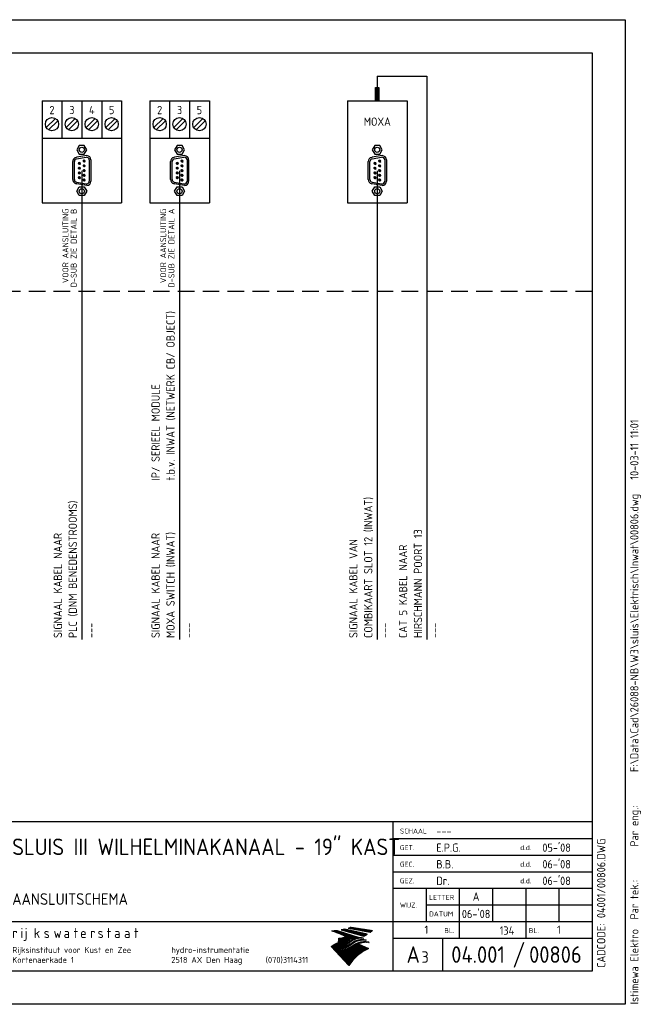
# Model space of a CAD drawing. Extents: x 0 to 425, y 0 to 297.
# Tile 2 of 2: x 237 to 425, y 0 to 297. Entities that reach past the tile are written whole.
import ezdxf
from ezdxf.enums import TextEntityAlignment as Align

# ---------------------------------------------------------------- set-up
doc = ezdxf.new("R2010")
doc.units = 0
doc.header["$MEASUREMENT"] = 0
doc.linetypes.add('TRACE', pattern=[7.5, 5, -2.5])
doc.layers.get('0').update_dxf_attribs({"linetype": 'CONTINUOUS'})
for name, color, linetype in [('025', 1, 'CONTINUOUS'), ('L018', 7, 'CONTINUOUS'), ('L025', 4, 'CONTINUOUS'), ('L035', 2, 'CONTINUOUS'), ('L050', 6, 'CONTINUOUS'), ('L070', 1, 'CONTINUOUS'), ('T018', 7, 'CONTINUOUS'), ('T025', 4, 'CONTINUOUS'), ('T035', 2, 'CONTINUOUS'), ('T050', 6, 'CONTINUOUS')]:
    doc.layers.add(name, color=color, linetype=linetype)
doc.styles.add('ISO', font='iso.shx')
doc.styles.add('ISO-SS', font='ISO')
doc.styles.get("Standard").update_dxf_attribs({"font": 'iso.shx'})

# ---------------------------------------------------------------- blocks, each defined once
blk = doc.blocks.new('*X3')
at = {"color": 0}
for p, q in [((124.46, 22.92), (124.55, 23.01)), ((124.58, 22.9), (124.79, 23.11)), ((124.7, 22.88), (125.06, 23.23)), ((124.82, 22.86), (125.23, 23.27)), ((124.94, 22.83), (125.35, 23.25)), ((125.06, 22.81), (125.48, 23.23)), ((125.18, 22.79), (125.6, 23.21)), ((125.3, 22.77), (125.72, 23.19)), ((125.42, 22.74), (125.85, 23.17)), ((125.54, 22.72), (125.97, 23.16)), ((125.65, 22.7), (126.09, 23.14)), ((125.77, 22.68), (126.22, 23.12)), ((125.89, 22.66), (126.34, 23.1)), ((126.01, 22.63), (126.46, 23.08)), ((126.13, 22.61), (126.58, 23.06)), ((126.25, 22.59), (126.71, 23.05)), ((126.37, 22.57), (126.83, 23.03)), ((126.49, 22.54), (126.95, 23.01)), ((126.61, 22.52), (127.08, 22.99)), ((126.73, 22.5), (127.2, 22.97)), ((126.85, 22.48), (127.32, 22.95)), ((126.97, 22.46), (127.44, 22.93)), ((127.08, 22.43), (127.57, 22.92)), ((127.2, 22.41), (127.69, 22.9)), ((127.32, 22.39), (127.81, 22.88)), ((127.44, 22.37), (127.94, 22.86)), ((127.56, 22.34), (128.06, 22.84)), ((127.68, 22.32), (128.18, 22.82)), ((127.8, 22.3), (128.31, 22.8)), ((127.92, 22.28), (128.43, 22.79)), ((128.04, 22.25), (128.55, 22.77)), ((128.16, 22.23), (128.67, 22.75)), ((128.28, 22.21), (128.8, 22.73)), ((128.4, 22.19), (128.92, 22.71)), ((128.51, 22.17), (129.04, 22.69)), ((128.63, 22.14), (129.17, 22.68)), ((128.75, 22.12), (129.29, 22.66)), ((128.87, 22.1), (129.41, 22.64)), ((128.99, 22.08), (129.53, 22.62)), ((129.11, 22.05), (129.66, 22.6)), ((129.23, 22.03), (129.78, 22.58)), ((129.35, 22.01), (129.9, 22.56)), ((129.47, 21.99), (130.03, 22.55)), ((129.59, 21.96), (130.15, 22.53)), ((129.71, 21.94), (130.27, 22.51)), ((129.82, 21.92), (130.39, 22.49)), ((129.94, 21.9), (130.52, 22.47)), ((130.06, 21.88), (130.64, 22.45)), ((130.18, 21.85), (130.76, 22.43)), ((130.3, 21.83), (130.89, 22.42)), ((130.42, 21.81), (131.01, 22.4)), ((130.54, 21.79), (131.13, 22.38)), ((130.66, 21.76), (131.26, 22.36)), ((130.78, 21.74), (131.38, 22.34)), ((130.9, 21.72), (131.5, 22.32)), ((131.02, 21.7), (131.62, 22.31)), ((131.46, 22), (131.75, 22.29))]:
    blk.add_line(p, q, dxfattribs=at)
blk = doc.blocks.new('*X2')
at = {"color": 0}
for p, q in [((122.38, 22.4), (122.44, 22.45)), ((122.49, 22.37), (122.61, 22.48)), ((122.61, 22.34), (122.78, 22.52)), ((122.72, 22.31), (122.96, 22.55)), ((122.83, 22.28), (123.14, 22.59)), ((122.94, 22.25), (123.33, 22.64)), ((123.05, 22.22), (123.47, 22.64)), ((123.16, 22.18), (123.58, 22.61)), ((123.27, 22.15), (123.7, 22.58)), ((123.38, 22.12), (123.81, 22.56)), ((123.49, 22.09), (123.93, 22.53)), ((123.6, 22.06), (124.04, 22.5)), ((123.71, 22.03), (124.16, 22.48)), ((123.82, 22), (124.28, 22.45)), ((123.94, 21.97), (124.39, 22.43)), ((124.05, 21.94), (124.51, 22.4)), ((124.16, 21.91), (124.62, 22.37)), ((124.27, 21.88), (124.74, 22.35)), ((124.38, 21.85), (124.85, 22.32)), ((124.49, 21.82), (124.97, 22.29)), ((124.6, 21.79), (125.08, 22.27)), ((124.71, 21.76), (125.2, 22.24)), ((124.82, 21.73), (125.31, 22.22)), ((124.93, 21.7), (125.43, 22.19)), ((125.04, 21.66), (125.54, 22.16)), ((125.15, 21.63), (125.66, 22.14)), ((125.27, 21.6), (125.77, 22.11)), ((125.38, 21.57), (125.89, 22.08)), ((125.49, 21.54), (126, 22.06)), ((125.6, 21.51), (126.12, 22.03)), ((125.71, 21.48), (126.23, 22.01)), ((125.82, 21.45), (126.35, 21.98)), ((125.93, 21.42), (126.46, 21.95)), ((126.04, 21.39), (126.58, 21.93)), ((126.15, 21.36), (126.69, 21.9)), ((126.26, 21.33), (126.81, 21.87)), ((126.37, 21.3), (126.92, 21.85)), ((126.48, 21.27), (127.04, 21.82)), ((126.6, 21.24), (127.15, 21.8)), ((126.71, 21.21), (127.27, 21.77)), ((126.82, 21.18), (127.38, 21.74)), ((126.93, 21.14), (127.5, 21.72)), ((127.04, 21.11), (127.62, 21.69)), ((127.15, 21.08), (127.73, 21.66)), ((127.26, 21.05), (127.85, 21.64)), ((127.37, 21.02), (127.96, 21.61)), ((127.48, 20.99), (128.08, 21.59)), ((127.59, 20.96), (128.19, 21.56)), ((127.7, 20.93), (128.31, 21.53)), ((127.81, 20.9), (128.42, 21.51)), ((127.93, 20.87), (128.54, 21.48)), ((128.04, 20.84), (128.65, 21.45)), ((128.15, 20.81), (128.77, 21.43)), ((128.26, 20.78), (128.88, 21.4)), ((128.37, 20.75), (129, 21.38)), ((128.48, 20.72), (129.11, 21.35)), ((128.59, 20.69), (129.23, 21.32)), ((128.7, 20.66), (129.34, 21.3)), ((128.81, 20.62), (129.46, 21.27)), ((128.92, 20.59), (129.57, 21.24)), ((129.03, 20.56), (129.69, 21.22)), ((129.24, 20.63), (129.8, 21.19)), ((129.5, 20.75), (129.92, 21.17)), ((129.79, 20.89), (130.03, 21.14)), ((130.1, 21.07), (130.15, 21.11))]:
    blk.add_line(p, q, dxfattribs=at)
blk = doc.blocks.new('*X1')
at = {"color": 0}
for p, q in [((119.5, 22.2), (119.5, 22.21)), ((119.6, 22.16), (119.64, 22.2)), ((119.7, 22.12), (119.79, 22.21)), ((119.8, 22.08), (119.93, 22.21)), ((119.9, 22.04), (120.07, 22.21)), ((120, 22), (120.22, 22.22)), ((120.1, 21.96), (120.37, 22.22)), ((120.2, 21.92), (120.52, 22.23)), ((120.31, 21.88), (120.67, 22.24)), ((120.41, 21.84), (120.82, 22.25)), ((120.51, 21.79), (120.98, 22.26)), ((120.61, 21.75), (121.12, 22.27)), ((120.71, 21.71), (121.23, 22.23)), ((120.81, 21.67), (121.33, 22.2)), ((120.91, 21.63), (121.44, 22.16)), ((121.01, 21.59), (121.55, 22.13)), ((121.11, 21.55), (121.65, 22.09)), ((121.21, 21.51), (121.76, 22.06)), ((121.31, 21.47), (121.87, 22.02)), ((121.41, 21.43), (121.97, 21.99)), ((121.51, 21.39), (122.08, 21.95)), ((121.62, 21.35), (122.19, 21.92)), ((121.72, 21.31), (122.29, 21.88)), ((121.82, 21.27), (122.4, 21.85)), ((121.92, 21.23), (122.51, 21.82)), ((122.02, 21.18), (122.61, 21.78)), ((122.12, 21.14), (122.72, 21.75)), ((122.22, 21.1), (122.83, 21.71)), ((122.32, 21.06), (122.93, 21.68)), ((122.42, 21.02), (123.04, 21.64)), ((122.52, 20.98), (123.15, 21.61)), ((122.62, 20.94), (123.25, 21.57)), ((122.72, 20.9), (123.36, 21.54)), ((122.82, 20.86), (123.47, 21.5)), ((122.92, 20.82), (123.57, 21.47)), ((123.03, 20.78), (123.68, 21.43)), ((123.1, 19.86), (124.43, 21.19)), ((123.13, 20.74), (123.79, 21.4)), ((123.23, 20.7), (123.89, 21.36)), ((123.33, 20.66), (124, 21.33)), ((123.38, 20), (124.53, 21.15)), ((123.41, 19.32), (125.07, 20.98)), ((123.43, 20.62), (124.11, 21.29)), ((123.53, 20.57), (124.21, 21.26)), ((123.63, 20.53), (124.32, 21.22)), ((123.7, 19.48), (125.17, 20.95)), ((123.71, 20.19), (124.64, 21.12)), ((124.03, 20.37), (124.75, 21.08)), ((124.06, 19.69), (125.28, 20.91)), ((124.13, 20.33), (124.85, 21.05)), ((124.23, 20.29), (124.96, 21.01)), ((124.58, 20.07), (125.39, 20.88)), ((124.73, 20.08), (125.49, 20.84)), ((124.83, 20.04), (125.6, 20.81)), ((119.4, 17.3), (120.02, 17.92)), ((119.47, 17.22), (120.35, 18.1)), ((119.54, 17.15), (120.64, 18.25)), ((119.61, 17.08), (120.91, 18.38)), ((119.68, 17), (121.18, 18.5)), ((119.74, 16.93), (121.43, 18.62)), ((119.81, 16.86), (121.61, 18.65)), ((119.88, 16.78), (121.76, 18.66)), ((119.95, 16.71), (121.92, 18.68)), ((120.02, 16.64), (121.47, 18.09)), ((120.09, 16.57), (121.46, 17.94)), ((120.15, 16.49), (121.59, 17.93)), ((120.22, 16.42), (121.74, 17.94)), ((120.29, 16.35), (121.9, 17.95)), ((121.45, 17.36), (122.05, 17.97)), ((121.51, 18.98), (121.86, 19.33)), ((121.52, 18.85), (122.02, 19.35)), ((121.52, 19.13), (121.71, 19.32)), ((121.52, 19.28), (121.56, 19.31)), ((121.52, 18.14), (122.08, 18.7)), ((121.54, 19.57), (121.89, 19.93)), ((121.55, 19.72), (121.74, 19.91)), ((121.55, 19.87), (121.59, 19.91)), ((121.59, 19.48), (122.05, 19.94)), ((121.59, 17.37), (122.22, 17.99)), ((121.67, 18.86), (122.19, 19.37)), ((121.67, 18.15), (122.24, 18.72)), ((121.74, 19.49), (122.22, 19.97)), ((121.74, 17.38), (122.39, 18.02)), ((121.82, 18.87), (122.36, 19.4)), ((121.83, 18.16), (122.42, 18.76)), ((121.9, 19.51), (122.39, 20)), ((121.9, 17.39), (122.56, 18.05)), ((121.98, 18.88), (122.54, 19.44)), ((121.99, 18.18), (122.6, 18.8)), ((122.06, 19.53), (122.58, 20.05)), ((122.06, 17.41), (122.75, 18.09)), ((122.14, 18.9), (122.73, 19.49)), ((122.15, 18.21), (122.79, 18.84)), ((122.23, 17.44), (122.94, 18.14)), ((122.24, 19.56), (122.78, 20.11)), ((122.31, 18.93), (122.93, 19.56)), ((122.32, 18.24), (122.99, 18.9)), ((122.35, 14.16), (126.25, 18.06)), ((122.4, 17.47), (123.14, 18.2)), ((122.41, 14.09), (126.58, 18.25)), ((122.42, 19.61), (122.99, 20.18)), ((122.48, 14.01), (126.85, 18.38)), ((122.5, 18.98), (123.15, 19.63)), ((122.51, 18.28), (123.2, 18.97)), ((122.55, 13.94), (127.09, 18.48)), ((122.58, 17.51), (123.35, 18.28)), ((122.62, 19.67), (123.23, 20.28)), ((122.62, 13.87), (127.31, 18.56)), ((122.69, 13.79), (127.52, 18.62)), ((122.7, 19.04), (123.4, 19.73)), ((122.7, 18.33), (123.43, 19.06)), ((122.76, 13.72), (127.71, 18.68)), ((122.77, 17.56), (123.58, 18.36)), ((122.82, 13.65), (127.41, 18.23)), ((122.85, 19.75), (123.5, 20.4)), ((122.89, 13.57), (127.5, 18.18)), ((122.91, 18.39), (123.68, 19.17)), ((122.92, 19.11), (123.67, 19.87)), ((122.96, 13.5), (127.6, 18.14)), ((122.98, 17.62), (123.83, 18.47)), ((123.03, 13.43), (127.7, 18.1)), ((123.1, 13.36), (127.8, 18.05)), ((123.13, 18.48), (123.96, 19.31)), ((123.15, 19.21), (123.97, 20.03)), ((123.17, 13.28), (127.89, 18.01)), ((123.19, 17.69), (124.11, 18.61)), ((123.24, 13.21), (127.99, 17.96)), ((123.3, 13.14), (128.09, 17.92)), ((123.34, 16.85), (124.36, 17.87)), ((123.37, 18.58), (124.3, 19.51)), ((123.37, 13.06), (128.18, 17.88)), ((123.42, 17.78), (124.43, 18.79)), ((123.44, 12.99), (128.28, 17.83)), ((123.57, 16.94), (124.66, 18.03)), ((123.66, 18.72), (124.66, 19.73)), ((123.68, 17.89), (124.8, 19.02)), ((123.83, 17.06), (125, 18.23)), ((123.97, 18.05), (125.21, 19.29)), ((123.98, 18.91), (125.81, 20.74)), ((124.12, 17.21), (125.46, 18.55)), ((124.3, 18.24), (125.59, 19.52)), ((124.35, 19.13), (125.92, 20.7)), ((124.47, 17.41), (125.87, 18.82)), ((124.7, 18.49), (126.67, 20.46)), ((124.82, 19.46), (126.03, 20.67)), ((124.83, 17.63), (126.18, 18.98)), ((124.94, 20), (125.71, 20.77)), ((125.25, 18.9), (126.77, 20.42)), ((125.28, 17.94), (126.45, 19.11)), ((125.34, 19.84), (126.13, 20.63)), ((125.44, 19.8), (126.24, 20.6)), ((125.54, 19.76), (126.35, 20.56)), ((125.64, 19.72), (126.45, 20.53)), ((125.74, 19.67), (126.56, 20.49)), ((125.79, 19.3), (126.88, 20.39)), ((125.95, 18.47), (126.68, 19.2)), ((126.11, 19.48), (126.99, 20.35)), ((126.34, 18.72), (126.9, 19.28)), ((126.36, 19.59), (127.09, 20.32)), ((126.59, 19.68), (127.2, 20.28)), ((126.63, 18.87), (127.1, 19.34)), ((126.8, 19.74), (127.31, 20.25)), ((126.88, 18.98), (127.29, 19.39)), ((126.99, 19.79), (127.41, 20.21)), ((127.1, 19.06), (127.47, 19.43)), ((127.17, 19.83), (127.52, 20.18)), ((127.31, 19.12), (127.65, 19.46)), ((127.35, 19.87), (127.63, 20.14)), ((127.44, 18.26), (127.9, 18.73)), ((127.5, 19.17), (127.81, 19.49)), ((127.52, 19.9), (127.73, 20.11)), ((127.66, 18.34), (128.09, 18.77)), ((127.68, 19.92), (127.87, 20.11)), ((127.68, 19.21), (127.98, 19.51)), ((127.84, 19.94), (128.02, 20.11)), ((127.86, 19.25), (128.13, 19.52)), ((127.87, 18.41), (128.26, 18.8)), ((127.99, 19.95), (128.16, 20.11)), ((128.04, 19.28), (128.28, 19.53)), ((128.07, 18.47), (128.43, 18.83)), ((128.14, 19.96), (128.29, 20.11)), ((128.2, 19.31), (128.43, 19.54)), ((128.26, 18.52), (128.6, 18.86)), ((128.29, 19.96), (128.43, 20.1)), ((128.36, 19.33), (128.58, 19.54)), ((128.43, 19.96), (128.56, 20.09)), ((128.45, 18.56), (128.76, 18.88)), ((128.52, 19.34), (128.72, 19.54)), ((128.56, 19.95), (128.68, 20.07)), ((128.62, 18.6), (128.92, 18.89)), ((128.67, 19.35), (128.86, 19.54)), ((128.7, 19.94), (128.81, 20.05)), ((128.79, 18.63), (129.07, 18.9)), ((128.82, 19.36), (128.99, 19.53)), ((128.83, 19.93), (128.9, 20.01)), ((128.95, 19.92), (128.98, 19.95)), ((128.96, 19.36), (129.13, 19.53)), ((128.96, 18.65), (129.22, 18.91)), ((129.1, 19.36), (129.26, 19.51)), ((129.12, 18.67), (129.37, 18.92)), ((129.24, 19.36), (129.38, 19.5)), ((129.28, 18.69), (129.51, 18.92)), ((129.38, 19.35), (129.51, 19.48)), ((129.43, 18.7), (129.65, 18.92)), ((129.51, 19.34), (129.63, 19.46)), ((129.58, 18.71), (129.79, 18.91)), ((129.64, 19.33), (129.71, 19.4)), ((129.73, 18.72), (129.92, 18.9)), ((129.76, 19.31), (129.79, 19.34)), ((129.87, 18.72), (130.05, 18.89)), ((130.01, 18.72), (130.18, 18.88)), ((130.15, 18.71), (130.3, 18.86)), ((130.28, 18.7), (130.42, 18.84)), ((130.41, 18.69), (130.53, 18.8)), ((130.54, 18.68), (130.61, 18.74)), ((130.66, 18.66), (130.69, 18.68)), ((119.33, 17.37), (119.64, 17.68)), ((120.36, 16.27), (121.43, 17.35)), ((120.43, 16.2), (121.43, 17.2)), ((120.5, 16.13), (121.47, 17.11)), ((120.57, 16.05), (121.62, 17.11)), ((120.63, 15.98), (121.78, 17.12)), ((120.7, 15.91), (121.93, 17.14)), ((120.77, 15.84), (121.39, 16.46)), ((120.84, 15.76), (121.39, 16.31)), ((120.91, 15.69), (121.43, 16.21)), ((120.98, 15.62), (121.58, 16.22)), ((121.04, 15.54), (121.73, 16.23)), ((121.11, 15.47), (121.88, 16.24)), ((121.18, 15.4), (122.04, 16.25)), ((121.25, 15.33), (122.2, 16.28)), ((121.32, 15.25), (122.37, 16.3)), ((121.39, 15.18), (122.54, 16.33)), ((121.42, 16.48), (122.09, 17.16)), ((121.46, 15.11), (122.71, 16.36)), ((121.52, 15.03), (122.9, 16.41)), ((121.56, 16.49), (122.26, 17.18)), ((121.59, 14.96), (123.08, 16.45)), ((121.66, 14.89), (123.28, 16.51)), ((121.71, 16.5), (122.43, 17.21)), ((121.73, 14.81), (123.49, 16.57)), ((121.8, 14.74), (123.7, 16.65)), ((121.87, 16.51), (122.6, 17.24)), ((121.87, 14.67), (123.94, 16.74)), ((121.93, 14.6), (124.18, 16.85)), ((122, 14.52), (124.44, 16.96)), ((122.03, 16.53), (122.78, 17.28)), ((122.07, 14.45), (124.72, 17.1)), ((122.14, 14.38), (125.03, 17.27)), ((122.19, 16.55), (122.97, 17.33)), ((122.21, 14.3), (125.37, 17.47)), ((122.28, 14.23), (125.77, 17.72)), ((122.36, 16.58), (123.17, 17.39)), ((122.54, 16.61), (123.38, 17.45)), ((122.72, 16.66), (123.59, 17.53)), ((122.92, 16.71), (123.83, 17.62)), ((123.12, 16.77), (124.08, 17.73)), ((123.51, 12.92), (128.38, 17.79)), ((123.58, 12.85), (128.48, 17.74)), ((123.65, 12.77), (128.57, 17.7)), ((123.72, 12.7), (128.67, 17.66)), ((123.78, 12.63), (128.77, 17.61)), ((123.85, 12.55), (128.87, 17.57)), ((123.92, 12.48), (128.96, 17.52)), ((123.99, 12.41), (129.06, 17.48)), ((124.06, 12.33), (129.16, 17.43)), ((124.13, 12.26), (129.25, 17.39)), ((124.19, 12.19), (129.35, 17.35)), ((124.26, 12.12), (129.45, 17.3)), ((124.33, 12.04), (129.55, 17.26)), ((124.4, 11.97), (129.64, 17.21)), ((127.63, 15.06), (129.74, 17.17)), ((128.18, 15.47), (129.84, 17.13)), ((128.62, 15.76), (129.94, 17.08)), ((128.99, 16), (130.03, 17.04)), ((129.33, 16.19), (130.13, 16.99)), ((129.64, 16.36), (130.23, 16.95)), ((129.93, 16.51), (130.32, 16.9)), ((130.2, 16.64), (130.42, 16.86)), ((130.46, 16.76), (130.52, 16.82)), ((124.47, 11.9), (125.36, 12.79)), ((124.54, 11.82), (124.95, 12.24)), ((124.61, 11.75), (124.66, 11.81))]:
    blk.add_line(p, q, dxfattribs=at)
blk = doc.blocks.new('RWS-A3')
at = {"layer": 'L018'}
for points in [[(341.04, 19.9, 0.096785), (339.12, 19.82, 0.112197), (337.49, 19.1, -0.053563), (335.92, 18.02, -0.118977), (333.44, 17.36), (333.42, 17.1, 0.119963), (336.53, 17.96, 0.023106), (337.26, 18.39, -0.122288), (339.52, 19.44, -0.085653), (341.63, 19.47), (341.85, 19.3, 0.099961), (339.55, 19.18, 0.132183), (337.55, 18.15, -0.038085), (336.39, 17.37, -0.13681), (333.39, 16.48), (333.38, 16.21, 0.080811), (335.68, 16.64, 0.058894), (337.78, 17.73, -0.082225), (339.13, 18.49, -0.092855), (341.63, 18.92, -0.043537), (342.5, 18.83), (342.74, 18.65, 0.043537), (341.87, 18.72, 0.092855), (339.38, 18.24), (342.56, 16.8, 0.150009), (336.62, 11.74), (331.28, 17.42, -0.041294), (332.54, 18.2, -0.010407), (333.5, 18.65, 0.132383), (336.3, 19.51, 0.030321), (337.01, 19.97), (336.64, 20.12, -0.113038), (334.33, 18.93, -0.024913), (333.5, 18.85), (333.53, 19.31, 0.112751), (335.63, 19.85, 0.032243), (336.33, 20.25), (336, 20.38, -0.04183), (335.16, 19.89, -0.111744), (333.53, 19.48), (333.55, 19.91, 0.127331), (335.69, 20.51), (331.49, 22.21, 0.026013), (333.1, 22.27), (339.74, 20.11, -0.052836), (340.84, 20.05)], [(334.29, 22.43), (341.07, 20.55, 0.030795), (342.17, 21.11), (335.39, 22.65, -0.019263)], [(337.15, 23.28), (343.77, 22.28, -0.035988), (343.07, 21.69), (336.36, 22.94, 0.037759)], [(336.39, 18.76), (337.04, 19.16, -0.043255), (337.82, 19.64), (337.31, 19.85, -0.05292), (335.74, 18.77, -0.124489), (333.47, 18.14), (333.46, 17.93, 0.129366)]]:
    blk.add_lwpolyline(points, format="xyb", close=True, dxfattribs=at)
at = {"layer": 'L025'}
for p, q in [((0, 0), (0, 297)), ((0, 297), (420, 297)), ((420, 297), (420, 0)), ((386.63, 11.24), (389.37, 18.76)), ((420, 0), (0, 0))]:
    blk.add_line(p, q, dxfattribs=at)
at = {"layer": 'L025', "linetype": 'Continuous'}
for p, q in [((125, 287), (125, 297)), ((230, 287), (230, 297)), ((125, 0), (125, 10)), ((230, 0), (230, 10))]:
    blk.add_line(p, q, dxfattribs=at)
at = {"layer": 'L035'}
for p, q in [((350, 50), (410, 50)), ((350, 45), (410, 45)), ((350, 40), (410, 40)), ((360, 25), (360, 35)), ((370, 20), (370, 35)), ((380, 35), (380, 25)), ((390, 35), (390, 20)), ((400, 35), (400, 25)), ((360, 30), (410, 30))]:
    blk.add_line(p, q, dxfattribs=at)
at = {"layer": 'L070'}
for p, q in [((20, 10), (20, 287)), ((20, 287), (410, 287)), ((410, 287), (410, 10)), ((230, 55), (230, 10)), ((410.05, 55), (230, 55)), ((350, 10), (350, 55)), ((350, 35), (410, 35)), ((230, 25), (410, 25)), ((350, 20), (410, 20)), ((365, 10), (365, 20)), ((410, 10), (20, 10))]:
    blk.add_line(p, q, dxfattribs=at)
at = {"layer": 'L018'}
for name in ['*X1', '*X2', '*X3']:
    blk.add_blockref(name, (212, 0), dxfattribs=at)
at = {"layer": 'T025'}
for s, height, p in [('SCHAAL', 1.5, (352, 51.5)), ('GET.', 1.5, (352, 46.5)), ('GEC.', 1.5, (352, 41.5)), ('GEZ.', 1.5, (352, 36.5)), ('LETTER', 1.5, (360.8, 31.5)), ('WIJZ.', 1.5, (352, 29.2)), ('DATUM', 1.5, (360.8, 26.5)), ('Rijksinstituut voor Kust en Zee', 1.8, (235, 15.5)), ('hydro-instrumentatie', 1.8, (283, 15.5)), ('Kortenaerkade 1', 1.8, (235, 12.5)), ('2518 AX Den Haag', 1.8, (283, 12.5)), ('(070)3114311', 1.8, (311.5, 12.5))]:
    blk.add_text(s, height=height, dxfattribs=at).set_placement(p)
for p in [(390, 46.5), (390, 41.5), (390, 36.5)]:
    blk.add_text('d.d.', height=1.5, dxfattribs=at).set_placement(p, align=Align.CENTER)
at = {"layer": 'T025', "style": 'ISO'}
blk.add_text('CADCODE:', height=2.5, rotation=90, dxfattribs=at).set_placement((414, 11))
at = {"layer": 'T025'}
for p in [(368.5, 21.5), (394, 21.5)]:
    blk.add_text('BL.', height=1.5, dxfattribs=at).set_placement(p, align=Align.RIGHT)
at = {"layer": 'T025', "style": 'ISO'}
for tag, p in [('SCHAAL', (363, 51)), ('GET', (363, 46)), ('DAT', (395, 46)), ('GEC', (363, 41)), ('DAT', (395, 41)), ('GEZ', (363, 36)), ('DAT', (395, 36))]:
    blk.add_attdef(tag, p, '', height=2.5, dxfattribs=at)
for tag, p in [('A', (375, 32.5)), ('B', (385, 32.5)), ('C', (395, 32.5)), ('D', (405, 32.5)), ('A', (375, 27.5)), ('B', (385, 27.5)), ('C', (395, 27.5)), ('D', (405, 27.5)), ('1', (360, 22.5)), ('1', (400, 22.5))]:
    blk.add_attdef(tag, text='', height=2.5, dxfattribs=at).set_placement(p, align=Align.MIDDLE)
blk.add_attdef('*', (414, 26), '', height=2.5, rotation=90, dxfattribs=at)
blk.add_attdef('100', text='', height=2.5, dxfattribs=at).set_placement((386.5, 21), align=Align.RIGHT)
at = {"layer": 'T035', "style": 'ISO'}
for p in [(235, 37.5), (235, 30)]:
    blk.add_attdef('*', p, '', height=3.5, dxfattribs=at)
at = {"layer": 'T035'}
blk.add_attdef('*', (358.5, 12.5), '', height=3.5, dxfattribs=at)
at = {"layer": 'T050'}
for s, p in [('r', (235, 20)), ('i', (237.5, 20)), ('j', (238.75, 20)), ('k', (241.5, 20)), ('s', (244.5, 20)), ('w', (247.5, 20)), ('a', (250.5, 20)), ('t', (253.5, 20)), ('e', (255.5, 20)), ('r', (258.5, 20)), ('s', (260.75, 20)), ('t', (263.5, 20)), ('a', (265.75, 20)), ('a', (268.75, 20)), ('t', (271.75, 20))]:
    blk.add_text(s, height=3, dxfattribs=at).set_placement(p)
at = {"layer": 'T050', "style": 'ISO'}
blk.add_text('A', height=5, dxfattribs=at).set_placement((354, 12.5))
for tag, p in [('*', (235, 45)), ('95.001', (367.5, 12.5)), ('00004', (391, 12.5))]:
    blk.add_attdef(tag, p, '', height=5, dxfattribs=at)
blk = doc.blocks.new('*X8')
at = {"color": 0}
for p, q in [((101.74, 137.09), (102.51, 137.86)), ((101.77, 137.41), (102.19, 137.83)), ((101.8, 136.87), (102.73, 137.8)), ((101.92, 136.71), (102.89, 137.68)), ((102.08, 136.58), (103.02, 137.52)), ((102.28, 136.5), (103.1, 137.32)), ((102.56, 136.51), (103.09, 137.04))]:
    blk.add_line(p, q, dxfattribs=at)
blk = doc.blocks.new('ISTIMEWA')
at = {"layer": '025'}
blk.add_attdef('ISTIMEWA', (0, 0), '', height=2.5, rotation=90, dxfattribs=at)
blk = doc.blocks.new('*X10')
at = {"color": 0}
for p, q in [((101.74, 137.09), (102.51, 137.86)), ((101.77, 137.41), (102.19, 137.83)), ((101.8, 136.87), (102.73, 137.8)), ((101.92, 136.71), (102.89, 137.68)), ((102.08, 136.58), (103.02, 137.52)), ((102.28, 136.5), (103.1, 137.32)), ((102.56, 136.51), (103.09, 137.04))]:
    blk.add_line(p, q, dxfattribs=at)
blk = doc.blocks.new('030303')
at = {"layer": 'L035'}
for p, q in [((-4, -0.5), (-4, 0.5)), ((-4, 0.5), (0, 0.5)), ((-4, 0.25), (0, 0.25)), ((-4, 0), (0, 0)), ((0, 0.5), (0, -0.5)), ((0, -0.25), (-4, -0.25)), ((0, -0.5), (-4, -0.5))]:
    blk.add_line(p, q, dxfattribs=at)

msp = doc.modelspace()

# ---------------------------------------------------------------- linework, layer by layer
at = {"layer": 'L018', "lineweight": 18}
for centre in [(255.29, 253.63), (255.29, 252.21), (256.71, 254.34), (256.71, 252.92), (284.79, 253.63), (284.79, 252.21), (286.21, 254.34), (286.21, 252.92), (344.47, 253.63), (344.47, 252.21), (345.89, 254.34), (345.89, 252.92), (255.29, 250.79), (255.29, 249.37), (256.71, 251.5), (256.71, 250.08), (284.79, 250.79), (284.79, 249.37), (286.21, 251.5), (286.21, 250.08), (344.47, 250.79), (344.47, 249.37), (345.89, 251.5), (345.89, 250.08), (256.71, 248.66), (286.21, 248.66), (345.89, 248.66)]:
    msp.add_circle(centre, 0.345, dxfattribs=at)
at = {"layer": 'L025'}
for p, q in [((245.28, 264.48), (248.02, 267.22)), ((248.72, 266.52), (245.98, 263.78)), ((251.28, 264.48), (254.02, 267.22)), ((254.72, 266.52), (251.98, 263.78)), ((257.28, 264.48), (260.02, 267.22)), ((260.72, 266.52), (257.98, 263.78)), ((263.28, 264.48), (266.02, 267.22)), ((266.72, 266.52), (263.98, 263.78)), ((277.78, 264.48), (280.52, 267.22)), ((281.22, 266.52), (278.48, 263.78)), ((283.78, 264.48), (286.52, 267.22)), ((287.22, 266.52), (284.48, 263.78)), ((289.78, 264.48), (292.52, 267.22)), ((293.22, 266.52), (290.48, 263.78))]:
    msp.add_line(p, q, dxfattribs=at)
at = {"layer": 'L025', "color": 0, "lineweight": 25}
for p, q in [((255.25, 259.05), (254.5, 257.75)), ((256.75, 259.05), (255.25, 259.05)), ((257.5, 257.75), (256.75, 259.05)), ((284.75, 259.05), (284, 257.75)), ((286.25, 259.05), (284.75, 259.05)), ((287, 257.75), (286.25, 259.05)), ((344.43, 259.05), (343.68, 257.75)), ((345.93, 259.05), (344.43, 259.05)), ((346.68, 257.75), (345.93, 259.05)), ((254.5, 255.5), (254.32, 255.47)), ((254.41, 254.98), (257.31, 255.49)), ((254.5, 257.75), (255.25, 256.45)), ((257.5, 256), (254.5, 255.5)), ((255.25, 256.45), (256.75, 256.45)), ((256.75, 256.45), (257.5, 257.75)), ((284, 255.5), (283.82, 255.47)), ((283.91, 254.98), (286.81, 255.49)), ((284, 257.75), (284.75, 256.45)), ((287, 256), (284, 255.5)), ((284.75, 256.45), (286.25, 256.45)), ((286.25, 256.45), (287, 257.75)), ((343.68, 255.5), (343.5, 255.47)), ((343.59, 254.98), (346.49, 255.49)), ((343.68, 257.75), (344.43, 256.45)), ((346.68, 256), (343.68, 255.5)), ((344.43, 256.45), (345.93, 256.45)), ((345.93, 256.45), (346.68, 257.75)), ((253.25, 248.81), (253.25, 254.19)), ((253.75, 248.81), (253.75, 254.19)), ((258.25, 254.7), (258.25, 248.3)), ((258.75, 254.7), (258.75, 248.3)), ((282.75, 248.81), (282.75, 254.19)), ((283.25, 248.81), (283.25, 254.19)), ((287.75, 254.7), (287.75, 248.3)), ((288.25, 254.7), (288.25, 248.3)), ((342.43, 248.81), (342.43, 254.19)), ((342.93, 248.81), (342.93, 254.19)), ((347.43, 254.7), (347.43, 248.3)), ((347.93, 254.7), (347.93, 248.3)), ((254.5, 247.5), (254.32, 247.53)), ((254.41, 248.02), (257.31, 247.51)), ((257.5, 247), (254.5, 247.5)), ((254.5, 245.25), (255.25, 246.55)), ((255.25, 246.55), (256.75, 246.55)), ((256.75, 246.55), (257.5, 245.25)), ((284, 247.5), (283.82, 247.53)), ((283.91, 248.02), (286.81, 247.51)), ((287, 247), (284, 247.5)), ((284, 245.25), (284.75, 246.55)), ((284.75, 246.55), (286.25, 246.55)), ((286.25, 246.55), (287, 245.25)), ((343.68, 247.5), (343.5, 247.53)), ((343.59, 248.02), (346.49, 247.51)), ((346.68, 247), (343.68, 247.5)), ((343.68, 245.25), (344.43, 246.55)), ((344.43, 246.55), (345.93, 246.55)), ((345.93, 246.55), (346.68, 245.25)), ((255.25, 243.95), (254.5, 245.25)), ((256.75, 243.95), (255.25, 243.95)), ((257.5, 245.25), (256.75, 243.95)), ((284.75, 243.95), (284, 245.25)), ((286.25, 243.95), (284.75, 243.95)), ((287, 245.25), (286.25, 243.95)), ((344.43, 243.95), (343.68, 245.25)), ((345.93, 243.95), (344.43, 243.95)), ((346.68, 245.25), (345.93, 243.95))]:
    msp.add_line(p, q, dxfattribs=at)
at = {"layer": 'L025', "linetype": 'TRACE'}
msp.add_line((410, 215), (20, 215), dxfattribs=at)
at = {"layer": 'L025'}
for centre in [(247, 265.5), (253, 265.5), (259, 265.5), (265, 265.5), (279.5, 265.5), (285.5, 265.5), (291.5, 265.5)]:
    msp.add_circle(centre, 2, dxfattribs=at)
at = {"layer": 'L025', "color": 0, "lineweight": 25}
for centre in [(256, 257.75), (285.5, 257.75), (345.18, 257.75), (256, 245.25), (285.5, 245.25), (345.18, 245.25)]:
    msp.add_circle(centre, 0.775, dxfattribs=at)
for centre, radius, start, end in [((254.55, 254.19), 1.3, 100, 180), ((257.45, 254.7), 0.8, 360, 100), ((257.45, 254.7), 1.3, 360, 87.7958), ((284.05, 254.19), 1.3, 100, 180), ((286.95, 254.7), 0.8, 360, 100), ((286.95, 254.7), 1.3, 360, 87.7958), ((343.73, 254.19), 1.3, 100, 180), ((346.63, 254.7), 0.8, 360, 100), ((346.63, 254.7), 1.3, 360, 87.7958), ((254.55, 254.19), 0.8, 100, 180), ((284.05, 254.19), 0.8, 100, 180), ((343.73, 254.19), 0.8, 100, 180), ((254.55, 248.81), 1.3, 180, 260), ((254.55, 248.81), 0.8, 180, 260), ((257.45, 248.3), 0.8, 260, 360), ((257.45, 248.3), 1.3, 272.2042, 360), ((284.05, 248.81), 1.3, 180, 260), ((284.05, 248.81), 0.8, 180, 260), ((286.95, 248.3), 0.8, 260, 360), ((286.95, 248.3), 1.3, 272.2042, 360), ((343.73, 248.81), 1.3, 180, 260), ((343.73, 248.81), 0.8, 180, 260), ((346.63, 248.3), 0.8, 260, 360), ((346.63, 248.3), 1.3, 272.2042, 360)]:
    msp.add_arc(centre, radius, start, end, dxfattribs=at)
at = {"layer": 'L035'}
for p, q in [((244, 272.5), (268, 272.5)), ((244, 272.5), (244, 241.75)), ((250, 272.5), (250, 261.25)), ((256, 272.5), (256, 261.25)), ((262, 272.5), (262, 261.25)), ((268, 272.5), (268, 241.75)), ((276.5, 272.5), (294.5, 272.5)), ((276.5, 272.5), (276.5, 241.75)), ((282.5, 272.5), (282.5, 261.25)), ((288.5, 272.5), (288.5, 261.25)), ((294.5, 272.5), (294.5, 241.75)), ((336.18, 272.5), (354.18, 272.5)), ((336.18, 272.5), (336.18, 241.75)), ((354.18, 272.5), (354.18, 241.75)), ((244, 261.25), (268, 261.25)), ((276.5, 261.25), (294.5, 261.25)), ((244, 241.75), (268, 241.75)), ((276.5, 241.75), (294.5, 241.75)), ((336.18, 241.75), (354.18, 241.75))]:
    msp.add_line(p, q, dxfattribs=at)
at = {"layer": 'L050'}
for p, q in [((345.18, 280), (345.18, 276.5)), ((345.18, 280), (360.18, 280)), ((360.18, 280), (360.18, 110)), ((256, 251.41), (256, 110)), ((285.5, 251.41), (285.5, 110)), ((345.18, 251.41), (345.18, 110))]:
    msp.add_line(p, q, dxfattribs=at)

# ---------------------------------------------------------------- block references
ref = msp.add_blockref('RWS-A3', (0, 0))
ref.add_attrib('*', 'SLUIS III WILHELMINAKANAAL - 19" KAST', (235, 45), dxfattribs={"layer": 'T050', "height": 5, "rotation": 360, "style": 'ISO'})
ref.add_attrib('*', 'AANSLUITSCHEMA', (235, 30), dxfattribs={"layer": 'T035', "height": 3.5, "rotation": 360, "style": 'ISO'})
ref.add_attrib('95.001', '04.001', (367.5, 12.5), dxfattribs={"layer": 'T050', "height": 5, "rotation": 360, "style": 'ISO'})
ref.add_attrib('00004', '00806', (391, 12.5), dxfattribs={"layer": 'T050', "height": 5, "rotation": 360, "style": 'ISO'})
ref.add_attrib('GET', 'E.P.G.', (363, 46), dxfattribs={"layer": 'T025', "height": 2.5, "rotation": 360, "style": 'ISO'})
ref.add_attrib('DAT', "05-'08", (395, 46), dxfattribs={"layer": 'T025', "height": 2.5, "rotation": 360, "style": 'ISO'})
ref.add_attrib('1', '1', dxfattribs={"layer": 'T025', "height": 2.5, "rotation": 360, "style": 'ISO'}).set_placement((400, 22.5), align=Align.MIDDLE)
ref.add_attrib('1', '1', dxfattribs={"layer": 'T025', "height": 2.5, "rotation": 360, "style": 'ISO'}).set_placement((360, 22.5), align=Align.MIDDLE)
ref.add_attrib('100', '134', dxfattribs={"layer": 'T025', "height": 2.5, "rotation": 360, "style": 'ISO'}).set_placement((386.5, 21), align=Align.RIGHT)
ref.add_attrib('*', '3', (358.5, 12.5), dxfattribs={"layer": 'T035', "height": 3.5, "rotation": 360})
ref.add_attrib('SCHAAL', '---', (363, 51), dxfattribs={"layer": 'T025', "height": 2.5, "rotation": 360, "style": 'ISO'})
ref.add_attrib('*', '04001/00806.DWG', (414, 26), dxfattribs={"layer": 'T025', "height": 2.5, "rotation": 90, "style": 'ISO'})
ref.add_attrib('GEC', 'B.B.', (363, 41), dxfattribs={"layer": 'T025', "height": 2.5, "rotation": 360, "style": 'ISO'})
ref.add_attrib('DAT', "06-'08", (395, 41), dxfattribs={"layer": 'T025', "height": 2.5, "rotation": 360, "style": 'ISO'})
ref.add_attrib('GEZ', 'Dr.', (363, 36), dxfattribs={"layer": 'T025', "height": 2.5, "rotation": 360, "style": 'ISO'})
ref.add_attrib('DAT', "06-'08", (395, 36), dxfattribs={"layer": 'T025', "height": 2.5, "rotation": 360, "style": 'ISO'})
ref.add_attrib('A', 'A', dxfattribs={"layer": 'T025', "height": 2.5, "rotation": 360, "style": 'ISO'}).set_placement((375, 32.5), align=Align.MIDDLE)
ref.add_attrib('A', "06-'08", dxfattribs={"layer": 'T025', "height": 2.5, "rotation": 360, "style": 'ISO'}).set_placement((375, 27.5), align=Align.MIDDLE)
at = {"rotation": 90}
msp.add_blockref('030303', (345.18, 276.5), dxfattribs=at)
at = {"layer": '025'}
msp.add_blockref('ISTIMEWA', (424.01, -0.01), dxfattribs=at).add_auto_attribs({'ISTIMEWA': 'Istimewa Elektro  Par tek.:       Par eng.:       F:\\Data\\Cad\\26088-NB\\W3\\sluis\\Elektrisch\\Inwat\\00806.dwg   10-03-11 11:01'})
at = {"layer": 'L018', "lineweight": 18, "xscale": 0.5, "yscale": 0.5, "zscale": 0.5}
for name, p in [('*X8', (204.08, 185.04)), ('*X8', (204.08, 183.62)), ('*X8', (205.5, 185.75)), ('*X8', (205.5, 184.33)), ('*X8', (233.58, 185.04)), ('*X8', (233.58, 183.62)), ('*X8', (235, 185.75)), ('*X8', (235, 184.33)), ('*X10', (293.26, 185.04)), ('*X10', (293.26, 183.62)), ('*X10', (294.68, 185.75)), ('*X10', (294.68, 184.33)), ('*X8', (204.08, 182.2)), ('*X8', (204.08, 180.78)), ('*X8', (205.5, 182.91)), ('*X8', (205.5, 181.49)), ('*X8', (233.58, 182.2)), ('*X8', (233.58, 180.78)), ('*X8', (235, 182.91)), ('*X8', (235, 181.49)), ('*X10', (293.26, 182.2)), ('*X10', (293.26, 180.78)), ('*X10', (294.68, 182.91)), ('*X10', (294.68, 181.49)), ('*X8', (205.5, 180.07)), ('*X8', (235, 180.07)), ('*X10', (294.68, 180.07))]:
    msp.add_blockref(name, p, dxfattribs=at)

# ---------------------------------------------------------------- texts
at = {"layer": 'T018', "style": 'ISO'}
for s, p in [('VOOR AANSLUITING', (252.5, 240)), ('D-SUB ZIE DETAIL B', (255, 240)), ('VOOR AANSLUITING', (282, 240)), ('D-SUB ZIE DETAIL A', (284.5, 240))]:
    msp.add_text(s, height=1.8, rotation=90, dxfattribs=at).set_placement(p, align=Align.BOTTOM_RIGHT)
at = {"layer": 'T025', "linetype": 'Continuous', "style": 'ISO-SS'}
for s, p in [('2', (247, 268.5)), ('3', (253, 268.5)), ('4', (259, 268.5)), ('5', (265, 268.5)), ('2', (279.5, 268.5)), ('3', (285.5, 268.5)), ('5', (291.5, 268.5))]:
    msp.add_text(s, height=2.5, rotation=360, dxfattribs=at).set_placement(p, align=Align.CENTER)
at = {"layer": 'T025'}
msp.add_text('MOXA', height=2.5, rotation=360, dxfattribs=at).set_placement((345.18, 265), align=Align.CENTER)
at = {"layer": 'T025', "style": 'ISO'}
for s, p in [('t.b.v. INWAT (NETWERK CB/ OBJECT)', (284.02, 157.99)), ('IP/ SERIEEL MODULE', (279.52, 157.99)), ('PLC (DNM BENEDENSTROOMS)', (254.52, 110.49)), ('COMBIKAART SLOT 12 (INWAT)', (343.7, 110.49)), ('HIRSCHMANN POORT 13', (358.7, 110.49)), ('MOXA SWITCH (INWAT)', (284.02, 110.49)), ('SIGNAAL KABEL NAAR', (250.02, 110.49)), ('SIGNAAL KABEL NAAR', (279.52, 110.49)), ('SIGNAAL KABEL VAN', (339.2, 110.49)), ('CAT 5 KABEL NAAR', (354.2, 110.49)), ('---', (260.02, 110.49)), ('---', (289.52, 110.49)), ('---', (348.7, 110.49)), ('---', (363.7, 110.49))]:
    msp.add_text(s, height=2.5, rotation=90, dxfattribs=at).set_placement(p)

doc.saveas('drawing.dxf')
